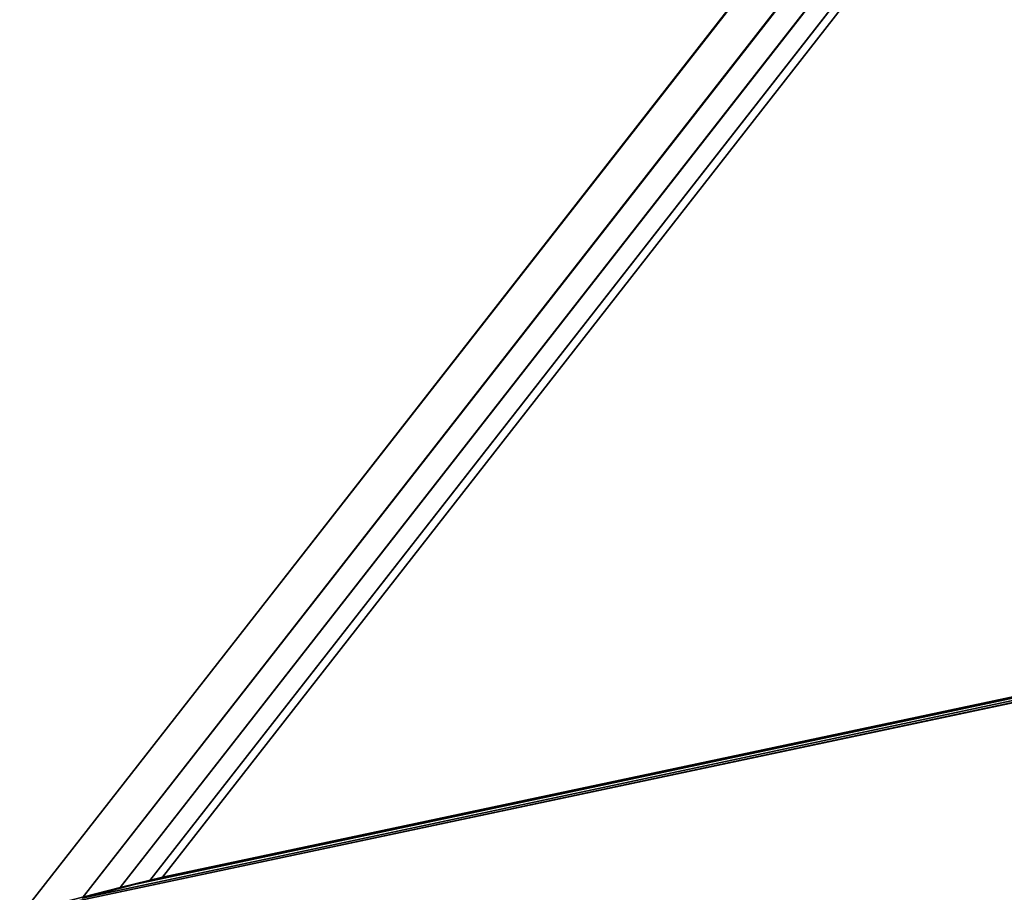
# Model space of a CAD drawing. Header units: millimetres. Extents: x -24 to 118, y -375 to 355.
# Tile 87 of 256: x 102.203 to 102.336, y 201.609 to 201.727. Entities that reach past the tile are written whole.
import ezdxf

# ---------------------------------------------------------------- set-up
doc = ezdxf.new("R2010")
doc.units = ezdxf.units.MM
doc.header["$LTSCALE"] = 52.148148
for name, color, linetype in [('24', 7, 'CONTINUOUS'), ('41', 7, 'CONTINUOUS'), ('44', 7, 'CONTINUOUS'), ('47', 7, 'CONTINUOUS')]:
    doc.layers.add(name, color=color, linetype=linetype)

msp = doc.modelspace()

# ---------------------------------------------------------------- linework, layer by layer
at = {"layer": '24', "color": 7, "linetype": 'CONTINUOUS', "true_color": 0xe0f2ff}
for points in [[(102.22245, 201.6112, -0.10304), (102.22075, 201.61076, 0.26435), (112.67944, 214.99528, -0.0406), (102.22245, 201.6112, -0.10304)], [(112.67944, 214.99528, -0.0406), (102.22075, 201.61076, 0.26435), (112.67784, 214.99496, 0.24963), (112.67944, 214.99528, -0.0406)], [(112.67784, 214.99496, 0.24963), (102.22075, 201.61076, 0.26435), (112.67186, 214.99373, 0.54112), (112.67784, 214.99496, 0.24963)], [(112.67507, 214.9944, -0.41476), (102.22245, 201.6112, -0.10304), (112.67944, 214.99528, -0.0406), (112.67507, 214.9944, -0.41476)], [(102.22075, 201.61076, 0.26435), (102.21163, 201.60838, 0.62952), (112.67186, 214.99373, 0.54112), (102.22075, 201.61076, 0.26435)], [(112.67186, 214.99373, 0.54112), (102.21163, 201.60838, 0.62952), (112.66146, 214.99161, 0.83387), (112.67186, 214.99373, 0.54112)], [(102.21675, 201.60981, -0.47002), (102.22245, 201.6112, -0.10304), (112.67507, 214.9944, -0.41476), (102.21675, 201.60981, -0.47002)], [(112.66342, 214.99202, -0.79091), (102.21675, 201.60981, -0.47002), (112.67507, 214.9944, -0.41476), (112.66342, 214.99202, -0.79091)], [(102.20366, 201.60643, -0.83393), (102.21675, 201.60981, -0.47002), (112.66342, 214.99202, -0.79091), (102.20366, 201.60643, -0.83393)], [(112.6444, 214.98814, -1.16925), (102.20366, 201.60643, -0.83393), (112.66342, 214.99202, -0.79091), (112.6444, 214.98814, -1.16925)]]:
    msp.add_3dface(points, dxfattribs=at)
at = {"layer": '41', "color": 7, "linetype": 'CONTINUOUS', "true_color": 0xe0f2ff}
for points in [[(110.32937, 203.32847, -0.96898), (110.35422, 203.33743, -0.28692), (102.20366, 201.60643, -0.83393), (110.32937, 203.32847, -0.96898)], [(110.35422, 203.33743, -0.28692), (102.21675, 201.60981, -0.47002), (102.20366, 201.60643, -0.83393), (110.35422, 203.33743, -0.28692)], [(110.35311, 203.33761, 0.3775), (110.32656, 203.32888, 1.04911), (102.21163, 201.60838, 0.62952), (110.35311, 203.33761, 0.3775)], [(110.35311, 203.33761, 0.3775), (102.21163, 201.60838, 0.62952), (102.22075, 201.61076, 0.26435), (110.35311, 203.33761, 0.3775)], [(110.35422, 203.33743, -0.28692), (102.22245, 201.6112, -0.10304), (102.21675, 201.60981, -0.47002), (110.35422, 203.33743, -0.28692)], [(110.35311, 203.33761, 0.3775), (102.22075, 201.61076, 0.26435), (102.22245, 201.6112, -0.10304), (110.35311, 203.33761, 0.3775)], [(110.35422, 203.33743, -0.28692), (110.35311, 203.33761, 0.3775), (102.22245, 201.6112, -0.10304), (110.35422, 203.33743, -0.28692)]]:
    msp.add_3dface(points, dxfattribs=at)
at = {"layer": '44', "color": 7, "linetype": 'CONTINUOUS', "true_color": 0xe0f2ff}
for points in [[(107.42232, 201.72178, 10.52867), (107.05974, 201.45757, 11.01877), (98.39818, 199.75027, 10.5822), (107.42232, 201.72178, 10.52867)], [(107.42232, 201.72178, 10.52867), (98.39818, 199.75027, 10.5822), (98.70896, 199.94262, 10.2039), (107.42232, 201.72178, 10.52867)]]:
    msp.add_3dface(points, dxfattribs=at)
at = {"layer": '47', "color": 7, "linetype": 'CONTINUOUS', "true_color": 0xe0f2ff}
for points in [[(107.05602, 201.43854, -11.02865), (107.41818, 201.7036, -10.53947), (98.38191, 199.72772, -10.59233), (107.05602, 201.43854, -11.02865)], [(107.41818, 201.7036, -10.53947), (98.69214, 199.91942, -10.21687), (98.38191, 199.72772, -10.59233), (107.41818, 201.7036, -10.53947)]]:
    msp.add_3dface(points, dxfattribs=at)

doc.saveas('drawing.dxf')
